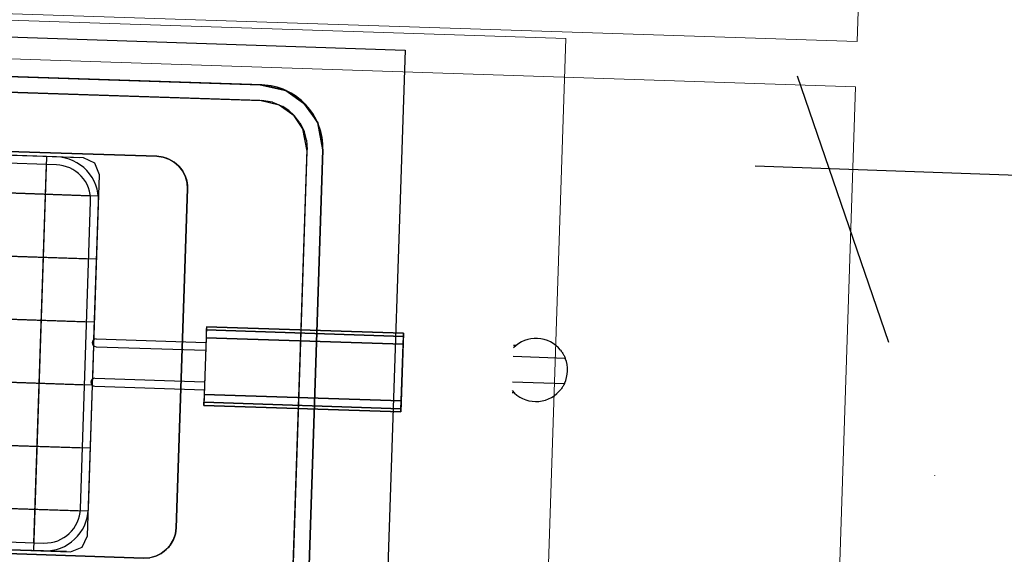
# Model space of a CAD drawing. Header units: millimetres. Extents: x 297264 to 416219, y -77299 to -23696.
# Tile 67 of 187: x 322850 to 323287, y -29852 to -29615. Entities that reach past the tile are written whole.
import ezdxf

# ---------------------------------------------------------------- set-up
doc = ezdxf.new("R2010")
doc.units = ezdxf.units.MM
doc.header["$LTSCALE"] = 2.5
doc.linetypes.add('CONTINUA', pattern=[0])
doc.linetypes.add('DASHDOTX2', pattern=[2, 1, -0.5, 0, -0.5])
for name, color, linetype, lineweight in [('CKD Dimensions', 7, 'Continuous', 0), ('CKD Equipments', 252, 'Continuous', 0), ('ELEVATION 4', 157, 'Continuous', 9), ('HATCH LIGHT', 250, 'Continuous', 0)]:
    doc.layers.add(name, color=color, linetype=linetype, lineweight=lineweight)
for name, color, linetype in [('CKD-Hood', 1, 'Continuous'), ('IQ_200_2D', 1, 'Continuous'), ('IQ_200_3D', 1, 'Continuous'), ('IQ_204_2D', 7, 'CONTINUA'), ('IQ_204_3D', 7, 'Continuous')]:
    doc.layers.add(name, color=color, linetype=linetype)
doc.styles.get("Standard").update_dxf_attribs({"font": 'GOTHIC.TTF'})
doc.dimstyles.new('AJKD_30', dxfattribs={"dimscale": 30, "dimtxt": 2, "dimasz": 1, "dimexe": 0.8, "dimexo": 0.8, "dimgap": 0.5, "dimtad": 1, "dimdec": 0, "dimzin": 0, "dimdsep": 46, "dimtxsty": 'Standard', "dimblk": 'ARCHTICK', "dimcen": 0.125, "dimclrd": 251, "dimclre": 251, "dimclrt": 42, "dimadec": 0, "dimazin": 0, "dimtfac": 1, "dimtdec": 0, "dimtix": 1, "dimtmove": 0, "dimatfit": 3, "dimfxl": 1, "dimtolj": 1, "dimtzin": 0, "dimarcsym": 1})

# ---------------------------------------------------------------- blocks, each defined once
blk = doc.blocks.new('ELECTROLUX-MC7-FRYER-VALVE')
at = {"layer": 'IQ_200_2D'}
for p, q in [((-15, 13.23), (-15, 14.7)), ((-8, 14.7), (-8, -18.33)), ((8, -18.33), (8, 14.7)), ((15, 13.23), (15, 14.7))]:
    blk.add_line(p, q, dxfattribs=at)
for start, end in [(132.69273, 229.4584), (310.5416, 47.30727), (246.42182, 293.57818)]:
    blk.add_arc((0, 0), 20, start, end, dxfattribs=at)
for points, knots in [([(-8, -18.33), (-8, -18.33), (-8.03, -18.32), (-8.15, -18.26), (-8.24, -18.22), (-8.48, -18.11), (-8.63, -18.04), (-8.97, -17.88), (-9.16, -17.78), (-9.61, -17.54), (-9.88, -17.39), (-10.48, -17.04), (-10.79, -16.84), (-11.43, -16.41), (-11.76, -16.18), (-12.4, -15.7), (-12.71, -15.45), (-13, -15.2)], [0, 0, 0, 0, 0.925594, 0.925594, 1.851189, 1.851189, 2.776783, 2.776783, 3.702378, 3.702378, 4.853265, 4.853265, 6.004152, 6.004152, 7.155039, 7.155039, 8.305926, 8.305926, 8.305926, 8.305926]), ([(13, -15.2), (12.71, -15.45), (12.4, -15.7), (11.76, -16.18), (11.43, -16.41), (10.79, -16.84), (10.48, -17.04), (9.88, -17.39), (9.61, -17.54), (9.16, -17.78), (8.97, -17.88), (8.63, -18.04), (8.48, -18.11), (8.24, -18.22), (8.15, -18.26), (8.03, -18.32), (8, -18.33), (8, -18.33)], [-8.305926, -8.305926, -8.305926, -8.305926, -7.155039, -7.155039, -6.004152, -6.004152, -4.853265, -4.853265, -3.702378, -3.702378, -2.776783, -2.776783, -1.851189, -1.851189, -0.925594, -0.925594, 0, 0, 0, 0])]:
    blk.add_open_spline(points, degree=3, knots=knots, dxfattribs=at)
blk = doc.blocks.new('ELECTROLUX-MC7-FRYERTOP-800')
at = {"layer": 'IQ_200_3D'}
for p, q in [((501.12, -463.95, 745), (501.12, -197.95, 745)), ((541.12, -463.95, 745), (541.12, -197.95, 745)), ((581.12, -463.95, 745), (581.12, -197.95, 745)), ((621.12, -463.95, 745), (621.12, -197.95, 745)), ((661.12, -463.95, 745), (661.12, -197.95, 745)), ((701.12, -463.95, 745), (701.12, -197.95, 745)), ((475, -450.95, 870), (475, -210.95, 870)), ((475, -450.95, 750), (475, -210.95, 750)), ((475, -450.95, 790), (475, -210.95, 790)), ((475, -450.95, 830), (475, -210.95, 830)), ((725, -450.95, 870), (725, -210.95, 870)), ((725, -450.95, 750), (725, -210.95, 750)), ((725, -450.95, 790), (725, -210.95, 790)), ((725, -450.95, 830), (725, -210.95, 830)), ((725, -429.96, 745), (475, -429.96, 745)), ((475, -450.95, 895), (475, -450.95, 745)), ((725, -450.95, 895), (725, -450.95, 745)), ((725, -450.95, 895), (725, -450.95, 745)), ((485.5, -463.95, 870), (714.5, -463.95, 870)), ((485.5, -463.95, 830), (714.5, -463.95, 830)), ((485.5, -463.95, 790), (714.5, -463.95, 790)), ((485.5, -463.95, 750), (714.5, -463.95, 750)), ((485.5, -463.95, 895), (485.5, -463.95, 745)), ((515.72, -463.95, 895), (515.72, -463.95, 745)), ((555.55, -463.95, 895), (555.55, -463.95, 745)), ((595.55, -463.95, 895), (595.55, -463.95, 745)), ((634.3, -463.95, 895), (634.3, -463.95, 745)), ((673.05, -463.95, 895), (673.05, -463.95, 745)), ((714.61, -463.95, 895), (714.61, -463.95, 745))]:
    blk.add_line(p, q, dxfattribs=at)
for elevation in [745, 895]:
    blk.add_lwpolyline([(725, -208.45), (721.92, -201.03), (714.5, -197.95), (485.5, -197.95), (478.08, -201.03), (475, -208.45), (475, -453.45), (478.08, -460.88), (485.5, -463.95), (714.5, -463.95), (721.92, -460.88), (725, -453.45)], close=True, dxfattribs=dict(at, elevation=elevation))
for points, invisible_edges in [([(775, -140, 900), (800, -80.5, 900), (800, -655, 900), (775, -565, 900)], 5), ([(472.5, -160, 890), (435, -140, 890), (435, -565, 890), (472.5, -500, 890)], 5), ([(727.5, -160, 890), (765, -140, 890), (765, -565, 890), (727.5, -500, 890)], 5), ([(765, -140.98, 890), (775, -140.98, 900), (775, -564.02, 900), (765, -564.02, 890)], 5), ([(727.5, -500, 730), (472.5, -500, 730), (472.5, -160, 730), (727.5, -160, 730)], 5), ([(472.5, -160, 890), (472.5, -160, 730), (472.5, -500, 730), (472.5, -500, 890)], 1), ([(727.5, -160, 890), (727.5, -160, 730), (727.5, -500, 730), (727.5, -500, 890)], 1), ([(472.88, -503.9, 730), (727.12, -503.9, 730), (727.5, -500, 730), (472.5, -500, 730)], 5), ([(725.98, -507.65, 730), (474.02, -507.65, 730), (472.88, -503.9, 730), (727.12, -503.9, 730)], 5), ([(727.12, -503.9, 890), (727.12, -503.9, 730), (725.98, -507.65, 730), (725.98, -507.65, 890)], 5), ([(727.12, -503.9, 890), (764.17, -572.03, 890), (761.71, -578.66, 890), (725.98, -507.65, 890)], 5), ([(727.5, -500, 730), (727.5, -500, 890), (727.12, -503.9, 890), (727.12, -503.9, 730)], 4), ([(765, -565, 890), (727.5, -500, 890), (727.12, -503.9, 890), (764.17, -572.03, 890)], 5), ([(438.29, -578.66, 890), (474.02, -507.65, 890), (475.87, -511.11, 890), (440.74, -582.65, 890)], 5), ([(475.87, -511.11, 890), (440.74, -582.65, 890), (443.79, -586.21, 890), (478.36, -514.14, 890)], 5), ([(475.87, -511.11, 730), (724.13, -511.11, 730), (725.98, -507.65, 730), (474.02, -507.65, 730)], 5), ([(474.02, -507.65, 730), (474.02, -507.65, 890), (475.87, -511.11, 890), (475.87, -511.11, 730)], 5), ([(721.64, -514.14, 730), (478.36, -514.14, 730), (475.87, -511.11, 730), (724.13, -511.11, 730)], 5), ([(475.87, -511.11, 890), (475.87, -511.11, 730), (478.36, -514.14, 730), (478.36, -514.14, 890)], 5), ([(724.13, -511.11, 890), (724.13, -511.11, 730), (721.64, -514.14, 730), (721.64, -514.14, 890)], 5), ([(724.13, -511.11, 890), (759.26, -582.65, 890), (756.21, -586.21, 890), (721.64, -514.14, 890)], 5), ([(725.98, -507.65, 730), (725.98, -507.65, 890), (724.13, -511.11, 890), (724.13, -511.11, 730)], 5), ([(761.71, -578.66, 890), (725.98, -507.65, 890), (724.13, -511.11, 890), (759.26, -582.65, 890)], 5), ([(443.79, -586.21, 890), (478.36, -514.14, 890), (481.39, -516.63, 890), (448.33, -589.94, 890)], 5), ([(481.39, -516.63, 890), (448.33, -589.94, 890), (453.52, -592.72, 890), (484.85, -518.48, 890)], 5), ([(481.39, -516.63, 730), (718.61, -516.63, 730), (721.64, -514.14, 730), (478.36, -514.14, 730)], 5), ([(478.36, -514.14, 730), (478.36, -514.14, 890), (481.39, -516.63, 890), (481.39, -516.63, 730)], 5), ([(715.15, -518.48, 730), (484.85, -518.48, 730), (481.39, -516.63, 730), (718.61, -516.63, 730)], 5), ([(481.39, -516.63, 890), (481.39, -516.63, 730), (484.85, -518.48, 730), (484.85, -518.48, 890)], 5), ([(718.61, -516.63, 890), (718.61, -516.63, 730), (715.15, -518.48, 730), (715.15, -518.48, 890)], 5), ([(718.61, -516.63, 890), (751.67, -589.94, 890), (746.48, -592.72, 890), (715.15, -518.48, 890)], 5), ([(721.64, -514.14, 730), (721.64, -514.14, 890), (718.61, -516.63, 890), (718.61, -516.63, 730)], 5), ([(756.21, -586.21, 890), (721.64, -514.14, 890), (718.61, -516.63, 890), (751.67, -589.94, 890)], 5), ([(453.52, -592.72, 890), (484.85, -518.48, 890), (488.6, -519.62, 890), (459.15, -594.42, 890)], 5), ([(453.52, -592.72, 890), (484.85, -518.48, 890), (488.6, -519.62, 890), (459.15, -594.42, 890)], 5), ([(488.6, -519.62, 890), (459.15, -594.42, 890), (465, -595, 890), (492.5, -520, 890)], 5), ([(488.6, -519.62, 890), (459.15, -594.42, 890), (465, -595, 890), (492.5, -520, 890)], 5), ([(735, -595, 890), (707.5, -520, 890), (492.5, -520, 890), (465, -595, 890)], 5), ([(488.6, -519.62, 730), (711.4, -519.62, 730), (715.15, -518.48, 730), (484.85, -518.48, 730)], 5), ([(484.85, -518.48, 730), (484.85, -518.48, 890), (488.6, -519.62, 890), (488.6, -519.62, 730)], 5), ([(707.5, -520, 730), (492.5, -520, 730), (488.6, -519.62, 730), (711.4, -519.62, 730)], 4), ([(488.6, -519.62, 890), (488.6, -519.62, 730), (492.5, -520, 730), (492.5, -520, 890)], 1), ([(711.4, -519.62, 890), (711.4, -519.62, 730), (707.5, -520, 730), (707.5, -520, 890)], 1), ([(711.4, -519.62, 890), (740.85, -594.42, 890), (735, -595, 890), (707.5, -520, 890)], 5), ([(715.15, -518.48, 730), (715.15, -518.48, 890), (711.4, -519.62, 890), (711.4, -519.62, 730)], 5), ([(746.48, -592.72, 890), (715.15, -518.48, 890), (711.4, -519.62, 890), (740.85, -594.42, 890)], 5), ([(762.54, -576.41, 890), (765, -564.02, 890), (775, -564.02, 900), (771.96, -580.31, 900)], 10), ([(771.96, -580.31, 900), (775, -565, 900), (800, -655, 900)], 10), ([(756.01, -586.18, 890), (762.54, -576.41, 890), (771.96, -580.31, 900), (764.32, -591.73, 900)], 10), ([(757.67, -597.23, 900), (763.28, -593.28, 900), (771.96, -580.31, 900), (800, -655, 900)], 12), ([(747.92, -591.86, 890), (756.01, -586.18, 890), (764.32, -591.73, 900), (752.05, -601.18, 900)], 10), ([(733.89, -595, 890), (747.92, -591.86, 890), (752.05, -601.18, 900), (735, -605, 900)], 10), ([(465, -605, 900), (466.11, -595, 890), (733.89, -595, 890), (735, -605, 900)], 5), ([(735, -605, 900), (752.05, -601.18, 900), (757.67, -597.23, 900), (800, -655, 900)], 12), ([(800, -655, 900), (400, -655, 900), (465, -605, 900), (735, -605, 900)], 10)]:
    blk.add_3dface(points, dxfattribs=dict(at, invisible_edges=invisible_edges))
blk.add_3dface([(707.5, -520, 890), (707.5, -520, 730), (492.5, -520, 730), (492.5, -520, 890)], dxfattribs=at)
at = {"layer": 'IQ_204_2D'}
for p, q in [((501.12, -202.89), (501.12, -458.91)), ((541.12, -202.89), (541.12, -458.95)), ((581.12, -202.89), (581.12, -458.95)), ((621.12, -202.89), (621.12, -458.95)), ((661.12, -202.89), (661.12, -458.95)), ((701.12, -202.89), (701.12, -458.66)), ((720, -429.96), (480, -429.96))]:
    blk.add_line(p, q, dxfattribs=at)
at = {"layer": 'IQ_204_2D', "linetype": 'Continuous'}
for p, q in [((475, -225.39), (475, -436.45)), ((480, -225.39), (480, -436.45)), ((720, -436.45), (720, -225.39)), ((725, -436.45), (725, -225.39)), ((502.5, -458.95), (697.5, -458.95)), ((502.5, -463.95), (581, -463.95)), ((580.55, -465.39), (580.55, -534.95)), ((585.1, -463.95), (606, -463.95)), ((585.55, -465.39), (585.55, -534.95)), ((605.55, -465.39), (605.55, -534.95)), ((610.1, -463.95), (697.5, -463.95)), ((610.55, -465.39), (610.55, -534.95)), ((570.55, -659.95), (570.55, -534.95)), ((620.55, -534.95), (570.55, -534.95)), ((620.55, -659.95), (620.55, -534.95)), ((620.55, -659.95), (570.55, -659.95))]:
    blk.add_line(p, q, dxfattribs=at)
at = {"layer": 'IQ_204_2D'}
for points in [[(425, -140), (425, -565, 0.414214), (465, -605), (735, -605, 0.414214), (775, -565), (775, -140, 0.414214), (735, -100), (465, -100, 0.414214)], [(707.5, -520), (492.5, -520, -0.414214), (472.5, -500), (472.5, -160, -0.414214), (492.5, -140), (707.5, -140, -0.414214), (727.5, -160), (727.5, -500, -0.414214)]]:
    blk.add_lwpolyline(points, format="xyb", close=True, dxfattribs=at)
at = {"layer": 'IQ_204_2D', "linetype": 'Continuous'}
for centre, radius, start, end in [((502.5, -436.45), 27.5, 180, 270), ((502.5, -436.45), 22.5, 180, 270), ((697.5, -436.45), 22.5, 270, 0), ((697.5, -436.45), 27.5, 270, 0), ((583.05, -465.39), 2.5, 0, 180), ((608.05, -465.39), 2.5, 0, 180)]:
    blk.add_arc(centre, radius, start, end, dxfattribs=at)
at = {"layer": 'IQ_204_3D'}
for points, invisible_edges in [([(570.55, -534.95, 968), (572.6, -534.95, 972.95), (572.6, -534.95, 957.05), (570.55, -534.95, 962)], 15), ([(572.6, -534.95, 972.95), (577.55, -534.95, 975), (577.55, -534.95, 955), (572.6, -534.95, 957.05)], 15), ([(613.55, -534.95, 975), (577.55, -534.95, 975), (577.55, -534.95, 955), (613.55, -534.95, 955)], 15), ([(618.5, -534.95, 972.95), (613.55, -534.95, 975), (613.55, -534.95, 955), (618.5, -534.95, 957.05)], 15), ([(620.55, -534.95, 968), (618.5, -534.95, 972.95), (618.5, -534.95, 957.05), (620.55, -534.95, 962)], 15), ([(620.55, -534.95, 962), (618.5, -534.95, 957.05), (618.5, -659.95, 957.05), (620.55, -659.95, 962)], 10), ([(570.55, -659.95, 968), (572.6, -659.95, 972.95), (572.6, -659.95, 957.05), (570.55, -659.95, 962)], 15), ([(572.6, -659.95, 972.95), (577.55, -659.95, 975), (577.55, -659.95, 955), (572.6, -659.95, 957.05)], 15), ([(613.55, -659.95, 975), (577.55, -659.95, 975), (577.55, -659.95, 955), (613.55, -659.95, 955)], 15), ([(618.5, -659.95, 972.95), (613.55, -659.95, 975), (613.55, -659.95, 955), (618.5, -659.95, 957.05)], 15), ([(620.55, -659.95, 968), (618.5, -659.95, 972.95), (618.5, -659.95, 957.05), (620.55, -659.95, 962)], 15)]:
    blk.add_3dface(points, dxfattribs=dict(at, invisible_edges=invisible_edges))
for points in [[(572.6, -534.95, 957.05), (570.55, -534.95, 962), (570.55, -659.95, 962), (572.6, -659.95, 957.05)], [(570.55, -534.95, 962), (570.55, -534.95, 968), (570.55, -659.95, 968), (570.55, -659.95, 962)], [(570.55, -534.95, 968), (572.6, -534.95, 972.95), (572.6, -659.95, 972.95), (570.55, -659.95, 968)], [(577.55, -534.95, 955), (572.6, -534.95, 957.05), (572.6, -659.95, 957.05), (577.55, -659.95, 955)], [(577.55, -534.95, 975), (572.6, -534.95, 972.95), (572.6, -659.95, 972.95), (577.55, -659.95, 975)], [(577.55, -534.95, 955), (577.55, -659.95, 955), (613.55, -659.95, 955), (613.55, -534.95, 955)], [(613.55, -534.95, 975), (577.55, -534.95, 975), (577.55, -659.95, 975), (613.55, -659.95, 975)], [(618.5, -534.95, 957.05), (613.55, -534.95, 955), (613.55, -659.95, 955), (618.5, -659.95, 957.05)], [(618.5, -534.95, 972.95), (613.55, -534.95, 975), (613.55, -659.95, 975), (618.5, -659.95, 972.95)], [(620.55, -534.95, 968), (618.5, -534.95, 972.95), (618.5, -659.95, 972.95), (620.55, -659.95, 968)], [(620.55, -534.95, 962), (620.55, -534.95, 968), (620.55, -659.95, 968), (620.55, -659.95, 962)]]:
    blk.add_3dface(points, dxfattribs=at)
blk = doc.blocks.new('_ArchTick')
at = {"color": 0, "linetype": 'ByBlock', "const_width": 0.15}
blk.add_lwpolyline([(-0.5, -0.5), (0.5, 0.5)], dxfattribs=at)

msp = doc.modelspace()

# ---------------------------------------------------------------- hatches: boundary and pattern name
at = {"layer": 'HATCH LIGHT', "true_color": 0x636466}
h = msp.add_hatch(dxfattribs=at)
h.set_pattern_fill('ANSI32', color=251, scale=6)
h.set_pattern_definition([(45, (257511.52, -46725.026), (-40.411153, 40.411153), []), (45, (257538.46, -46725.026), (-40.411153, 40.411153), [])])
h.paths.add_polyline_path([(334654.36, -32589.97), (334460.42, -32638.82), (334641.96, -33359.69), (322089.31, -33359.58, -0.000263), (322074.78, -33559.58), (334898.57, -33559.7)])
h.paths.add_polyline_path([(322503.25, -25157.06), (322303.17, -25157.06, -0.011972), (321821.95, -34256.03), (322022.54, -34256.03, 0.01196)])
h.paths.add_polyline_path([(322486.88, -25697.6), (332165.82, -26046.56, 0.003501), (332659.89, -26800.64), (332827.52, -26691.53), (332277.41, -25850.46), (322493.11, -25497.7, -0.000262)])
h = msp.add_hatch(dxfattribs=at)
h.set_pattern_fill('ANSI37', color=251, scale=8)
h.set_pattern_definition([(45, (257511.52, -46725.026), (-17.960512, 17.960512), []), (135, (257511.52, -46725.026), (-17.960512, -17.960512), [])])
edge = h.paths.add_edge_path()
edge.add_line((325280.42, -25798.32), (322486.88, -25697.6))
edge.add_arc((132089.52, -19659.44), 190493.08, 356.5735369, 358.1835586, ccw=False)
edge.add_line((322242.06, -31044.72), (325091.28, -31044.74))
edge.add_line((325091.28, -31044.74), (325217.78, -27535.69))
edge.add_line((325217.78, -27535.69), (325117.85, -27532.09))
edge.add_line((325117.85, -27532.09), (325088.59, -28343.52))
edge.add_line((325088.59, -28343.52), (325088.6, -28343.52))
edge.add_line((325088.6, -28343.52), (325023.75, -30142.35))
edge.add_line((325023.75, -30142.35), (324994.82, -30944.74))
edge.add_line((324994.82, -30944.74), (322363.11, -30944.72))
edge.add_line((322363.11, -30944.72), (322489.13, -27449.28))
edge.add_line((322489.13, -27449.28), (323488.48, -27485.31))
edge.add_line((323488.48, -27485.31), (323529.88, -27486.81))
edge.add_line((323529.88, -27486.81), (323533.48, -27386.87))
edge.add_line((323533.48, -27386.87), (322492.74, -27349.35))
edge.add_line((322492.74, -27349.35), (322548.64, -25799.9))
edge.add_line((322548.64, -25799.9), (324047.67, -25853.94))
edge.add_line((324047.67, -25853.94), (324036.86, -26153.75))
edge.add_line((324036.86, -26153.75), (324013.46, -26801.7))
edge.add_line((324013.46, -26801.7), (324010.81, -26874.86))
edge.add_line((324010.81, -26874.86), (324110.75, -26878.47))
edge.add_line((324110.75, -26878.47), (324147.55, -25857.54))
edge.add_line((324147.55, -25857.54), (325176.88, -25894.65))
edge.add_line((325176.88, -25894.65), (325150.27, -26632.68))
edge.add_line((325150.27, -26632.68), (325250.21, -26636.28))
edge.add_line((325250.21, -26636.28), (325280.42, -25798.32))

# ---------------------------------------------------------------- linework, layer by layer
at = {"layer": 'CKD Dimensions', "elevation": 620}
msp.add_lwpolyline([(323073.1, -30192.78), (323091.97, -29623.09), (322552.26, -29605.22), (322533.39, -30174.9), (323073.1, -30192.78)], dxfattribs=at)
at = {"layer": 'CKD Equipments', "elevation": 890}
for points in [[(322421.67, -29597.98), (322481.26, -27798.96), (323280.82, -27825.45), (323221.23, -29624.46), (322421.67, -29597.98)], [(322401.97, -30192.65), (322421.01, -29617.96), (323220.57, -29644.45), (323201.54, -30219.13), (322401.97, -30192.65)]]:
    msp.add_lwpolyline(points, dxfattribs=at)
at = {"layer": 'CKD-Hood', "linetype": 'DASHDOTX2', "ltscale": 50, "elevation": 890}
msp.add_lwpolyline([(323398.01, -30231.03), (322492.33, -27596.69)], dxfattribs=at)

# ---------------------------------------------------------------- block references
at = {"xscale": 0.7, "yscale": 0.7, "zscale": 0.7, "rotation": 88.10288386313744}
for name, p in [('ELECTROLUX-MC7-FRYERTOP-800', (322543.8, -30172.75, 890)), ('ELECTROLUX-MC7-FRYER-VALVE', (323078.71, -29770.23, 890))]:
    msp.add_blockref(name, p, dxfattribs=at)

# ---------------------------------------------------------------- leaders
at = {"layer": 'ELEVATION 4'}
msp.add_leader([(323589.4, -29694.63), (323175.95, -29679.72)], dimstyle='AJKD_30', override={"dimasz": 5, "dimgap": 0.5, "dimtad": 0, "dimldrblk": 'DotBlank', "dimfxl": 0.18, "dimfxlon": 1, "dimarcsym": 2}, dxfattribs=at)

doc.saveas('drawing.dxf')
